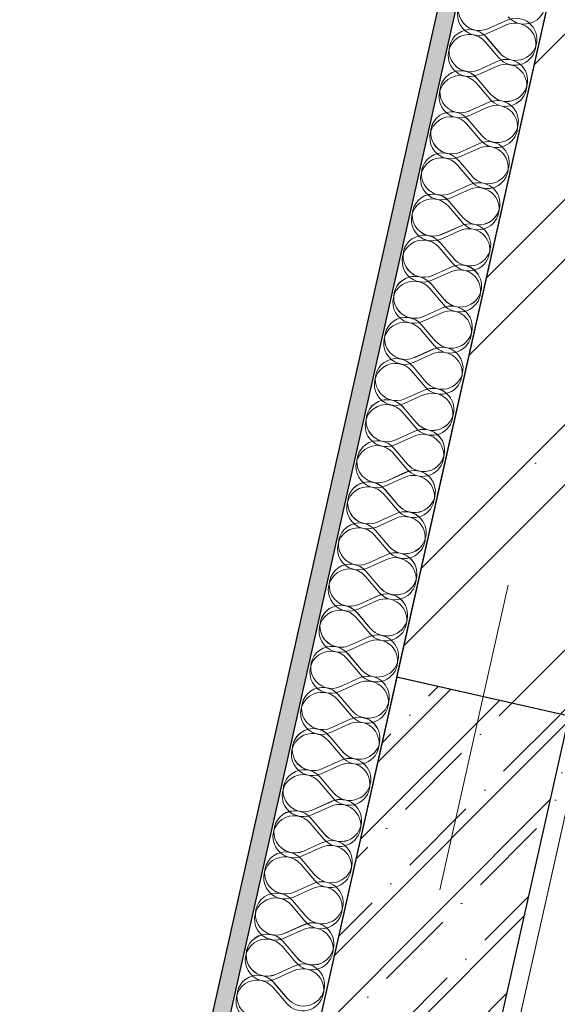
# Model space of a CAD drawing. Header units: millimetres. Extents: x -7145531 to -6681560, y 6117368 to 6219355.
# Tile 99 of 144: x -6935206 to -6934598, y 6139148 to 6140261. Entities that reach past the tile are written whole.
import ezdxf
from ezdxf.enums import TextEntityAlignment as Align

# ---------------------------------------------------------------- set-up
doc = ezdxf.new("R2010")
doc.units = ezdxf.units.MM
doc.header["$MEASUREMENT"] = 0
doc.linetypes.add('Штрихпунктирная', pattern=[670.277762, 352.777767, -176.388884, 0, -141.111112])
for name, color, linetype in [('S - квартира_помещение.АР', 7, 'Continuous'), ('S - МОП.АР', 7, 'Continuous'), ('АР-Стены_внешние_.АР', 7, 'Continuous'), ('АР-Стены_Перегородки_межквартирные_200.АР', 7, 'Continuous'), ('АР-Чертеж-Оси_Осевые размеры.АР', 7, 'Continuous')]:
    doc.layers.add(name, color=color, linetype=linetype)
for name, color, linetype, lineweight in [('АР-Стены_внешние_.АР_Ном._пера__1', 7, 'Continuous', 0), ('АР-Стены_Перегородки_100_.АР_Ном._пера__1', 7, 'Continuous', 15), ('АР-Стены_Перегородки_межквартирные_200.АР_Ном._пера__1', 7, 'Continuous', 15), ('АР-Чертеж-Оси_Осевые размеры.АР_Ном._пера__120', 7, 'Continuous', 0)]:
    doc.layers.add(name, color=color, linetype=linetype, lineweight=lineweight)
doc.styles.add('РЎР“Р•РќР•Р\xa0Р\x98Р\xa0_РЎРўР\x98Р›Р¬_3', font='GOTHIC.TTF')
pattern_1 = [(45, (-6566190.34, 6563027.8), (-111.369318, 111.369318), [0, -105, 0, -157.5]), (110, (-6565840.34, 6563027.8), (148.001588, 53.868173), [0, -77, 0, -133])]
pattern_2 = [(45, (-6566190.34, 6562677.8), (-84.852814, 84.852814), []), (45, (-6566232.77, 6562720.22), (-84.852814, 84.852814), [90, -30, 0, -30])]
pattern_3 = [(45, (-6338440.43, 6562625.56), (-111.369318, 111.369318), [0, -105, 0, -157.5]), (110, (-6338090.43, 6562625.56), (148.001588, 53.868173), [0, -77, 0, -133])]
pattern_4 = [(45, (-6338440.43, 6562275.56), (-84.852814, 84.852814), []), (45, (-6338482.86, 6562317.98), (-84.852814, 84.852814), [90, -30, 0, -30])]

# ---------------------------------------------------------------- blocks, each defined once
blk = doc.blocks.new('Стена_9_8', base_point=(-7161756.7, 6142903.6))
at = {"layer": 'АР-Стены_внешние_.АР', "linetype": 'Continuous', "lineweight": 0, "true_color": 0x000000}
h = blk.add_hatch(dxfattribs=at)
h.set_pattern_fill('БЛОКИ_БЕТОННЫЕ_ЭФФЕКТИВН_71', color=18, style=0, pattern_type=2)
h.set_pattern_definition([(45, (-6566190.34, 6562677.8), (-127.279217, 127.279217), [])])
h.paths.add_polyline_path([(-7162334.3, 6139876.3), (-7161659.2, 6142881.7), (-7161854.3, 6142925.5), (-7162529.4, 6139920.1)])
at = {"layer": 'АР-Стены_внешние_.АР_Ном._пера__1', "color": 7, "linetype": 'Continuous', "lineweight": 15, "flags": 128}
for points in [[(-7161854.3, 6142925.5), (-7162529.4, 6139920.1)], [(-7162334.3, 6139876.3), (-7162529.4, 6139920.1)]]:
    blk.add_lwpolyline(points, dxfattribs=at)
blk = doc.blocks.new('*X424', base_point=(-6566190.3, 6562677.8))
at = {"layer": 'АР-Стены_внешние_.АР_Ном._пера__1', "color": 7, "linetype": 'Continuous', "lineweight": 0}
for p, q in [((-7162426.1, 6140653), (-7162404.4, 6140662.7)), ((-7162428.2, 6140643.7), (-7162412.7, 6140625.6)), ((-7162436.5, 6140606.5), (-7162414.8, 6140616.3)), ((-7162438.6, 6140597.2), (-7162423.2, 6140579.1)), ((-7162447, 6140560.1), (-7162425.2, 6140569.8)), ((-7162449, 6140550.8), (-7162433.6, 6140532.7)), ((-7162457.4, 6140513.6), (-7162435.7, 6140523.4)), ((-7162459.5, 6140504.3), (-7162444, 6140486.2)), ((-7162467.8, 6140467.1), (-7162446.1, 6140476.9)), ((-7162469.9, 6140457.8), (-7162454.5, 6140439.7)), ((-7162478.3, 6140420.7), (-7162456.5, 6140430.4)), ((-7162480.3, 6140411.4), (-7162464.9, 6140393.3)), ((-7162488.7, 6140374.2), (-7162467, 6140384)), ((-7162490.8, 6140364.9), (-7162475.3, 6140346.8)), ((-7162499.1, 6140327.7), (-7162477.4, 6140337.5)), ((-7162501.2, 6140318.5), (-7162485.8, 6140300.3)), ((-7162509.6, 6140281.3), (-7162487.8, 6140291.1)), ((-7162511.6, 6140272), (-7162496.2, 6140253.9)), ((-7162520, 6140234.8), (-7162498.3, 6140244.6)), ((-7162522.1, 6140225.5), (-7162506.6, 6140207.4)), ((-7162530.4, 6140188.4), (-7162508.7, 6140198.1)), ((-7162532.5, 6140179.1), (-7162517.1, 6140161)), ((-7162540.9, 6140141.9), (-7162519.2, 6140151.7)), ((-7162543, 6140132.6), (-7162527.5, 6140114.5)), ((-7162551.3, 6140095.4), (-7162529.6, 6140105.2)), ((-7162553.4, 6140086.1), (-7162537.9, 6140068)), ((-7162561.7, 6140049), (-7162540, 6140058.7)), ((-7162563.8, 6140039.7), (-7162548.4, 6140021.6)), ((-7162572.2, 6140002.5), (-7162550.5, 6140012.3)), ((-7162574.3, 6139993.2), (-7162558.8, 6139975.1)), ((-7162582.6, 6139956.1), (-7162560.9, 6139965.8)), ((-7162584.7, 6139946.8), (-7162569.2, 6139928.6)), ((-7162593, 6139909.6), (-7162571.3, 6139919.4)), ((-7162595.1, 6139900.3), (-7162579.7, 6139882.2)), ((-7162603.5, 6139863.1), (-7162581.8, 6139872.9)), ((-7162605.6, 6139853.8), (-7162590.1, 6139835.7)), ((-7162613.9, 6139816.7), (-7162592.2, 6139826.4)), ((-7162616, 6139807.4), (-7162600.5, 6139789.3)), ((-7162624.3, 6139770.2), (-7162602.6, 6139780)), ((-7162626.4, 6139760.9), (-7162611, 6139742.8)), ((-7162634.8, 6139723.7), (-7162613.1, 6139733.5)), ((-7162636.9, 6139714.5), (-7162621.4, 6139696.3)), ((-7162645.2, 6139677.3), (-7162623.5, 6139687)), ((-7162647.3, 6139668), (-7162631.9, 6139649.9)), ((-7162655.7, 6139630.8), (-7162633.9, 6139640.6)), ((-7162657.7, 6139621.5), (-7162642.3, 6139603.4)), ((-7162666.1, 6139584.4), (-7162644.4, 6139594.1)), ((-7162668.2, 6139575.1), (-7162652.7, 6139557))]:
    blk.add_line(p, q, dxfattribs=at)
for centre, start, end in [((-7162435.8, 6140674.7), 40.4718, 294.2116), ((-7162394.6, 6140641), 347.3417, 114.2116), ((-7162446.3, 6140628.2), 40.4718, 294.2116), ((-7162394.6, 6140641), 220.4718, 347.3417), ((-7162405, 6140594.6), 347.3417, 114.2116), ((-7162456.7, 6140581.8), 40.4718, 294.2116), ((-7162405, 6140594.6), 220.4718, 347.3417), ((-7162415.5, 6140548.1), 347.3417, 114.2116), ((-7162467.2, 6140535.3), 40.4718, 294.2116), ((-7162415.5, 6140548.1), 220.4718, 347.3417), ((-7162425.9, 6140501.6), 347.3417, 114.2116), ((-7162477.6, 6140488.8), 40.4718, 294.2116), ((-7162425.9, 6140501.6), 220.4718, 347.3417), ((-7162436.3, 6140455.2), 347.3417, 114.2116), ((-7162488, 6140442.4), 40.4718, 294.2116), ((-7162436.3, 6140455.2), 220.4718, 347.3417), ((-7162446.8, 6140408.7), 347.3417, 114.2116), ((-7162498.5, 6140395.9), 40.4718, 294.2116), ((-7162446.8, 6140408.7), 220.4718, 347.3417), ((-7162457.2, 6140362.3), 347.3417, 114.2116), ((-7162508.9, 6140349.5), 40.4718, 294.2116), ((-7162457.2, 6140362.3), 220.4718, 347.3417), ((-7162467.6, 6140315.8), 347.3417, 114.2116), ((-7162519.3, 6140303), 40.4718, 294.2116), ((-7162467.6, 6140315.8), 220.4718, 347.3417), ((-7162478.1, 6140269.3), 347.3417, 114.2116), ((-7162529.8, 6140256.5), 40.4718, 294.2116), ((-7162478.1, 6140269.3), 220.4718, 347.3417), ((-7162488.5, 6140222.9), 347.3417, 114.2116), ((-7162540.2, 6140210.1), 40.4718, 294.2116), ((-7162488.5, 6140222.9), 220.4718, 347.3417), ((-7162499, 6140176.4), 347.3417, 114.2116), ((-7162550.6, 6140163.6), 40.4718, 294.2116), ((-7162499, 6140176.4), 220.4718, 347.3417), ((-7162509.4, 6140130), 347.3417, 114.2116), ((-7162561.1, 6140117.2), 40.4718, 294.2116), ((-7162509.4, 6140130), 220.4718, 347.3417), ((-7162519.8, 6140083.5), 347.3417, 114.2116), ((-7162571.5, 6140070.7), 40.4718, 294.2116), ((-7162519.8, 6140083.5), 220.4718, 347.3417), ((-7162530.3, 6140037), 347.3417, 114.2116), ((-7162581.9, 6140024.2), 40.4718, 294.2116), ((-7162530.3, 6140037), 220.4718, 347.3417), ((-7162540.7, 6139990.6), 347.3417, 114.2116), ((-7162592.4, 6139977.8), 40.4718, 294.2116), ((-7162540.7, 6139990.6), 220.4718, 347.3417), ((-7162551.1, 6139944.1), 347.3417, 114.2116), ((-7162602.8, 6139931.3), 40.4718, 294.2116), ((-7162551.1, 6139944.1), 220.4718, 347.3417), ((-7162561.6, 6139897.6), 347.3417, 114.2116), ((-7162613.2, 6139884.8), 40.4718, 294.2116), ((-7162561.6, 6139897.6), 220.4718, 347.3417), ((-7162572, 6139851.2), 347.3417, 114.2116), ((-7162623.7, 6139838.4), 40.4718, 294.2116), ((-7162572, 6139851.2), 220.4718, 347.3417), ((-7162582.4, 6139804.7), 347.3417, 114.2116), ((-7162634.1, 6139791.9), 40.4718, 294.2116), ((-7162582.4, 6139804.7), 220.4718, 347.3417), ((-7162592.9, 6139758.3), 347.3417, 114.2116), ((-7162644.5, 6139745.5), 40.4718, 294.2116), ((-7162592.9, 6139758.3), 220.4718, 347.3417), ((-7162603.3, 6139711.8), 347.3417, 114.2116), ((-7162655, 6139699), 40.4718, 294.2116), ((-7162603.3, 6139711.8), 220.4718, 347.3417), ((-7162613.7, 6139665.3), 347.3417, 114.2116), ((-7162665.4, 6139652.5), 40.4718, 294.2116), ((-7162613.7, 6139665.3), 220.4718, 347.3417), ((-7162624.2, 6139618.9), 347.3417, 114.2116), ((-7162675.9, 6139606.1), 40.4718, 294.2116), ((-7162624.2, 6139618.9), 220.4718, 347.3417), ((-7162634.6, 6139572.4), 347.3417, 114.2116), ((-7162686.3, 6139559.6), 40.4718, 294.2116), ((-7162634.6, 6139572.4), 220.4718, 347.3417)]:
    blk.add_arc(centre, 23.8, start, end, dxfattribs=at)
blk = doc.blocks.new('Стена_163_8', base_point=(-7164340.2, 6132132.6))
at = {"layer": 'АР-Стены_внешние_.АР', "linetype": 'Continuous', "lineweight": 0, "true_color": 0x000000}
h = blk.add_hatch(dxfattribs=at)
h.set_pattern_fill('ШТУКАТУРКА__ГИПС_01_0008', color=18, style=0, pattern_type=2)
h.set_pattern_definition(pattern_1)
h.paths.add_polyline_path([(-7161215.8, 6146317.8), (-7164394.4, 6132165.3), (-7164374.8, 6132160.9), (-7161196.3, 6146313.5)])
at = {"layer": 'АР-Стены_внешние_.АР_Ном._пера__1', "color": 7, "linetype": 'Continuous', "lineweight": 0}
blk.add_line((-7161196.3, 6146313.5), (-7164374.8, 6132160.9), dxfattribs=at)
at = {"layer": 'АР-Стены_внешние_.АР_Ном._пера__1', "color": 7, "linetype": 'Continuous', "lineweight": 0, "flags": 128}
for points in [[(-7161215.8, 6146317.8), (-7164394.4, 6132165.3)], [(-7164277.3, 6132139), (-7161098.7, 6146291.6)]]:
    blk.add_lwpolyline(points, dxfattribs=at)
at = {"layer": 'АР-Стены_внешние_.АР', "color": 7, "lineweight": 0}
blk.add_blockref('*X424', (-6566190.3, 6562677.8), dxfattribs=at)
blk = doc.blocks.new('Стандартный Маркер Сетки[63]_8', base_point=(-7160680.9, 6147693.7))
at = {"layer": 'АР-Чертеж-Оси_Осевые размеры.АР_Ном._пера__120', "color": 7, "linetype": 'Штрихпунктирная', "lineweight": 0}
blk.add_line((-7160787.5, 6147219.2), (-7165571.2, 6125919.8), dxfattribs=at)
at = {"layer": 'АР-Чертеж-Оси_Осевые размеры.АР_Ном._пера__120', "color": 7, "lineweight": 0, "style": 'РЎР“Р•РќР•Р\xa0Р\x98Р\xa0_РЎРўР\x98Р›Р¬_3'}
blk.add_attdef('AC_MarkerText_1', text='', height=350, rotation=347.3417, dxfattribs=at).set_placement((-7165717.5, 6125138.4), align=Align.TOP_CENTER)
blk = doc.blocks.new('Стандартный Маркер Сетки[83]_8', base_point=(-7160680.9, 6147693.7))
at = {"layer": 'АР-Чертеж-Оси_Осевые размеры.АР_Ном._пера__120', "color": 7, "linetype": 'Штрихпунктирная', "lineweight": 0}
blk.add_line((-7160787.5, 6147219.2), (-7165571.2, 6125919.8), dxfattribs=at)
at = {"layer": 'АР-Чертеж-Оси_Осевые размеры.АР_Ном._пера__120', "color": 7, "lineweight": 0, "style": 'РЎР“Р•РќР•Р\xa0Р\x98Р\xa0_РЎРўР\x98Р›Р¬_3'}
blk.add_attdef('AC_MarkerText_1', text='', height=350, rotation=347.3417, dxfattribs=at).set_placement((-7165717.5, 6125138.4), align=Align.TOP_CENTER)
blk = doc.blocks.new('Стена_191_8', base_point=(-7162535.9, 6139434.7))
at = {"layer": 'АР-Стены_внешние_.АР', "linetype": 'Continuous', "lineweight": 0, "true_color": 0x000000}
h = blk.add_hatch(dxfattribs=at)
h.set_pattern_fill('ЖЕЛЕЗОБЕТОН__PROJECT__0008', color=18, style=0, pattern_type=2)
h.set_pattern_definition(pattern_2)
h.paths.add_polyline_path([(-7162429.1, 6139453.6), (-7162334.2, 6139876.3), (-7162529.3, 6139920.1), (-7162642.2, 6139417.6)])
h = blk.add_hatch(dxfattribs=at)
h.set_pattern_fill('ШТУКАТУРКА__ГИПС_01_0008', color=18, style=0, pattern_type=2)
h.set_pattern_definition(pattern_1)
h.paths.add_polyline_path([(-7162407.8, 6139457.2), (-7162314.7, 6139871.9), (-7162334.2, 6139876.3), (-7162427.3, 6139461.6)])
h = blk.add_hatch(dxfattribs=at)
h.set_pattern_fill('ЖЕЛЕЗОБЕТОН__PROJECT__0008', color=18, style=0, pattern_type=2)
h.set_pattern_definition(pattern_2)
h.paths.add_polyline_path([(-7162429.1, 6139453.6), (-7162433.9, 6139452.8), (-7162429.5, 6139451.8)])
at = {"layer": 'АР-Стены_внешние_.АР_Ном._пера__1', "color": 7, "linetype": 'Continuous', "lineweight": 30}
for q in [(-7162334.2, 6139876.3), (-7162429.1, 6139453.6)]:
    blk.add_line((-7162427.3, 6139461.6), q, dxfattribs=at)
at = {"layer": 'АР-Стены_внешние_.АР_Ном._пера__1', "color": 7, "linetype": 'Continuous', "lineweight": 30, "flags": 128}
for points in [[(-7162529.3, 6139920.1), (-7162642.2, 6139417.6)], [(-7162334.2, 6139876.3), (-7162529.3, 6139920.1)]]:
    blk.add_lwpolyline(points, dxfattribs=at)
at = {"layer": 'АР-Стены_внешние_.АР_Ном._пера__1', "color": 7, "linetype": 'Continuous', "lineweight": 0, "flags": 128}
for points in [[(-7162407.8, 6139457.2), (-7162314.7, 6139871.9)], [(-7162314.7, 6139871.9), (-7162334.2, 6139876.3)]]:
    blk.add_lwpolyline(points, dxfattribs=at)
at = {"layer": 'АР-Стены_Перегородки_100_.АР_Ном._пера__1', "color": 7, "linetype": 'Continuous', "lineweight": 30}
blk.add_line((-7162429.5, 6139451.8), (-7162429.1, 6139453.6), dxfattribs=at)
blk = doc.blocks.new('Стена_231_3', base_point=(-6934006.8, 6142501.4))
at = {"layer": 'АР-Стены_внешние_.АР', "linetype": 'Continuous', "lineweight": 0, "true_color": 0x000000}
h = blk.add_hatch(dxfattribs=at)
h.set_pattern_fill('БЛОКИ_БЕТОННЫЕ_ЭФФЕКТИВН_7A', color=18, style=0, pattern_type=2)
h.set_pattern_definition([(45, (-6338440.43, 6562275.56), (-127.279217, 127.279217), [])])
h.paths.add_polyline_path([(-6934584.4, 6139474.1), (-6933909.3, 6142479.4), (-6934104.4, 6142523.3), (-6934779.5, 6139517.9)])
at = {"layer": 'АР-Стены_внешние_.АР_Ном._пера__1', "color": 7, "linetype": 'Continuous', "lineweight": 15, "flags": 128}
for points in [[(-6934104.4, 6142523.3), (-6934779.5, 6139517.9)], [(-6934584.4, 6139474.1), (-6934779.5, 6139517.9)]]:
    blk.add_lwpolyline(points, dxfattribs=at)
blk = doc.blocks.new('*X873', base_point=(-6338440.4, 6562275.6))
at = {"layer": 'АР-Стены_Перегородки_межквартирные_200.АР_Ном._пера__1', "color": 7, "linetype": 'Continuous', "lineweight": 0}
for p, q in [((-6934677.2, 6140245.2), (-6934655.4, 6140255)), ((-6934679.2, 6140236), (-6934663.8, 6140217.8)), ((-6934687.6, 6140198.8), (-6934665.9, 6140208.5)), ((-6934689.7, 6140189.5), (-6934674.2, 6140171.4)), ((-6934698, 6140152.3), (-6934676.3, 6140162.1)), ((-6934700.1, 6140143), (-6934684.7, 6140124.9)), ((-6934708.5, 6140105.9), (-6934686.7, 6140115.6)), ((-6934710.6, 6140096.6), (-6934695.1, 6140078.5)), ((-6934718.9, 6140059.4), (-6934697.2, 6140069.2)), ((-6934721, 6140050.1), (-6934705.5, 6140032)), ((-6934729.3, 6140012.9), (-6934707.6, 6140022.7)), ((-6934731.4, 6140003.6), (-6934716, 6139985.5)), ((-6934739.8, 6139966.5), (-6934718.1, 6139976.2)), ((-6934741.9, 6139957.2), (-6934726.4, 6139939.1)), ((-6934750.2, 6139920), (-6934728.5, 6139929.8)), ((-6934752.3, 6139910.7), (-6934736.8, 6139892.6)), ((-6934760.6, 6139873.5), (-6934738.9, 6139883.3)), ((-6934762.7, 6139864.3), (-6934747.3, 6139846.1)), ((-6934771.1, 6139827.1), (-6934749.4, 6139836.9)), ((-6934773.2, 6139817.8), (-6934757.7, 6139799.7)), ((-6934781.5, 6139780.6), (-6934759.8, 6139790.4)), ((-6934783.6, 6139771.3), (-6934768.1, 6139753.2)), ((-6934791.9, 6139734.2), (-6934770.2, 6139743.9)), ((-6934794, 6139724.9), (-6934778.6, 6139706.8)), ((-6934802.4, 6139687.7), (-6934780.7, 6139697.5)), ((-6934804.5, 6139678.4), (-6934789, 6139660.3)), ((-6934812.8, 6139641.2), (-6934791.1, 6139651)), ((-6934814.9, 6139631.9), (-6934799.4, 6139613.8)), ((-6934823.2, 6139594.8), (-6934801.5, 6139604.5)), ((-6934825.3, 6139585.5), (-6934809.9, 6139567.4)), ((-6934833.7, 6139548.3), (-6934812, 6139558.1)), ((-6934835.8, 6139539), (-6934820.3, 6139520.9)), ((-6934844.1, 6139501.9), (-6934822.4, 6139511.6)), ((-6934846.2, 6139492.6), (-6934830.7, 6139474.5)), ((-6934854.5, 6139455.4), (-6934832.8, 6139465.2)), ((-6934856.6, 6139446.1), (-6934841.2, 6139428)), ((-6934865, 6139408.9), (-6934843.3, 6139418.7)), ((-6934867.1, 6139399.6), (-6934851.6, 6139381.5)), ((-6934875.4, 6139362.5), (-6934853.7, 6139372.2)), ((-6934877.5, 6139353.2), (-6934862, 6139335.1)), ((-6934885.9, 6139316), (-6934864.1, 6139325.8)), ((-6934887.9, 6139306.7), (-6934872.5, 6139288.6)), ((-6934896.3, 6139269.5), (-6934874.6, 6139279.3)), ((-6934898.4, 6139260.3), (-6934882.9, 6139242.1)), ((-6934906.7, 6139223.1), (-6934885, 6139232.8)), ((-6934908.8, 6139213.8), (-6934893.4, 6139195.7)), ((-6934917.2, 6139176.6), (-6934895.4, 6139186.4)), ((-6934919.2, 6139167.3), (-6934903.8, 6139149.2))]:
    blk.add_line(p, q, dxfattribs=at)
for centre, start, end in [((-6934686.9, 6140267), 40.4725, 294.2123), ((-6934635.2, 6140279.8), 220.4725, 347.3424), ((-6934645.7, 6140233.3), 347.3424, 114.2123), ((-6934697.4, 6140220.5), 40.4725, 294.2123), ((-6934645.7, 6140233.3), 220.4725, 347.3424), ((-6934656.1, 6140186.8), 347.3424, 114.2123), ((-6934707.8, 6140174), 40.4725, 294.2123), ((-6934656.1, 6140186.8), 220.4725, 347.3424), ((-6934666.5, 6140140.4), 347.3424, 114.2123), ((-6934718.2, 6140127.6), 40.4725, 294.2123), ((-6934666.5, 6140140.4), 220.4725, 347.3424), ((-6934677, 6140093.9), 347.3424, 114.2123), ((-6934728.7, 6140081.1), 40.4725, 294.2123), ((-6934677, 6140093.9), 220.4725, 347.3424), ((-6934687.4, 6140047.4), 347.3424, 114.2123), ((-6934739.1, 6140034.7), 40.4725, 294.2123), ((-6934687.4, 6140047.4), 220.4725, 347.3424), ((-6934697.9, 6140001), 347.3424, 114.2123), ((-6934749.5, 6139988.2), 40.4725, 294.2123), ((-6934697.9, 6140001), 220.4725, 347.3424), ((-6934708.3, 6139954.5), 347.3424, 114.2123), ((-6934760, 6139941.7), 40.4725, 294.2123), ((-6934708.3, 6139954.5), 220.4725, 347.3424), ((-6934718.7, 6139908.1), 347.3424, 114.2123), ((-6934770.4, 6139895.3), 40.4725, 294.2123), ((-6934718.7, 6139908.1), 220.4725, 347.3424), ((-6934729.2, 6139861.6), 347.3424, 114.2123), ((-6934780.8, 6139848.8), 40.4725, 294.2123), ((-6934729.2, 6139861.6), 220.4725, 347.3424), ((-6934739.6, 6139815.1), 347.3424, 114.2123), ((-6934791.3, 6139802.3), 40.4725, 294.2123), ((-6934739.6, 6139815.1), 220.4725, 347.3424), ((-6934750, 6139768.7), 347.3424, 114.2123), ((-6934801.7, 6139755.9), 40.4725, 294.2123), ((-6934750, 6139768.7), 220.4725, 347.3424), ((-6934760.5, 6139722.2), 347.3424, 114.2123), ((-6934812.1, 6139709.4), 40.4725, 294.2123), ((-6934760.5, 6139722.2), 220.4725, 347.3424), ((-6934770.9, 6139675.8), 347.3424, 114.2123), ((-6934822.6, 6139663), 40.4725, 294.2123), ((-6934770.9, 6139675.8), 220.4725, 347.3424), ((-6934781.3, 6139629.3), 347.3424, 114.2123), ((-6934833, 6139616.5), 40.4725, 294.2123), ((-6934781.3, 6139629.3), 220.4725, 347.3424), ((-6934791.8, 6139582.8), 347.3424, 114.2123), ((-6934843.4, 6139570), 40.4725, 294.2123), ((-6934791.8, 6139582.8), 220.4725, 347.3424), ((-6934802.2, 6139536.4), 347.3424, 114.2123), ((-6934853.9, 6139523.6), 40.4725, 294.2123), ((-6934802.2, 6139536.4), 220.4725, 347.3424), ((-6934812.6, 6139489.9), 347.3424, 114.2123), ((-6934864.3, 6139477.1), 40.4725, 294.2123), ((-6934812.6, 6139489.9), 220.4725, 347.3424), ((-6934823.1, 6139443.4), 347.3424, 114.2123), ((-6934874.7, 6139430.6), 40.4725, 294.2123), ((-6934823.1, 6139443.4), 220.4725, 347.3424), ((-6934833.5, 6139397), 347.3424, 114.2123), ((-6934885.2, 6139384.2), 40.4725, 294.2123), ((-6934833.5, 6139397), 220.4725, 347.3424), ((-6934843.9, 6139350.5), 347.3424, 114.2123), ((-6934895.6, 6139337.7), 40.4725, 294.2123), ((-6934843.9, 6139350.5), 220.4725, 347.3424), ((-6934854.4, 6139304.1), 347.3424, 114.2123), ((-6934906.1, 6139291.3), 40.4725, 294.2123), ((-6934854.4, 6139304.1), 220.4725, 347.3424), ((-6934864.8, 6139257.6), 347.3424, 114.2123), ((-6934916.5, 6139244.8), 40.4725, 294.2123), ((-6934864.8, 6139257.6), 220.4725, 347.3424), ((-6934875.2, 6139211.1), 347.3424, 114.2123), ((-6934926.9, 6139198.3), 40.4725, 294.2123), ((-6934875.2, 6139211.1), 220.4725, 347.3424), ((-6934885.7, 6139164.7), 347.3424, 114.2123), ((-6934937.4, 6139151.9), 40.4725, 294.2123), ((-6934885.7, 6139164.7), 220.4725, 347.3424)]:
    blk.add_arc(centre, 23.8, start, end, dxfattribs=at)
blk = doc.blocks.new('Стена_258_3', base_point=(-6933461.3, 6145935.1))
at = {"layer": 'АР-Стены_Перегородки_межквартирные_200.АР', "linetype": 'Continuous', "lineweight": 0, "true_color": 0x000000}
h = blk.add_hatch(dxfattribs=at)
h.set_pattern_fill('ШТУКАТУРКА__ГИПС_01_0003', color=18, style=0, pattern_type=2)
h.set_pattern_definition(pattern_3)
h.paths.add_polyline_path([(-6933465.7, 6145915.6), (-6936644.1, 6131763), (-6936624.6, 6131758.6), (-6933446.2, 6145911.2)])
at = {"layer": 'АР-Стены_Перегородки_межквартирные_200.АР_Ном._пера__1', "color": 7, "linetype": 'Continuous', "lineweight": 0}
blk.add_line((-6933446.2, 6145911.2), (-6936624.6, 6131758.6), dxfattribs=at)
at = {"layer": 'АР-Стены_Перегородки_межквартирные_200.АР_Ном._пера__1', "color": 7, "linetype": 'Continuous', "lineweight": 0, "flags": 128}
for points in [[(-6933465.7, 6145915.6), (-6936644.1, 6131763)], [(-6936527, 6131736.7), (-6933348.6, 6145889.3)]]:
    blk.add_lwpolyline(points, dxfattribs=at)
at = {"layer": 'АР-Стены_Перегородки_межквартирные_200.АР', "color": 7, "lineweight": 0}
blk.add_blockref('*X873', (-6338440.4, 6562275.6), dxfattribs=at)
blk = doc.blocks.new('*X876', base_point=(-6338440.4, 6562275.6))
at = {"layer": 'АР-Стены_внешние_.АР_Ном._пера__1', "color": 7, "linetype": 'Continuous', "lineweight": 0}
for p, q in [((-6934676.2, 6140250.7), (-6934654.5, 6140260.5)), ((-6934678.3, 6140241.4), (-6934662.8, 6140223.3)), ((-6934686.6, 6140204.3), (-6934664.9, 6140214)), ((-6934688.7, 6140195), (-6934673.2, 6140176.9)), ((-6934697, 6140157.8), (-6934675.3, 6140167.6)), ((-6934699.1, 6140148.5), (-6934683.7, 6140130.4)), ((-6934707.5, 6140111.4), (-6934685.8, 6140121.1)), ((-6934709.6, 6140102.1), (-6934694.1, 6140084)), ((-6934717.9, 6140064.9), (-6934696.2, 6140074.7)), ((-6934720, 6140055.6), (-6934704.5, 6140037.5)), ((-6934728.3, 6140018.4), (-6934706.6, 6140028.2)), ((-6934730.4, 6140009.1), (-6934715, 6139991)), ((-6934738.8, 6139972), (-6934717.1, 6139981.7)), ((-6934740.9, 6139962.7), (-6934725.4, 6139944.6)), ((-6934749.2, 6139925.5), (-6934727.5, 6139935.3)), ((-6934751.3, 6139916.2), (-6934735.8, 6139898.1)), ((-6934759.7, 6139879), (-6934737.9, 6139888.8)), ((-6934761.7, 6139869.8), (-6934746.3, 6139851.6)), ((-6934770.1, 6139832.6), (-6934748.4, 6139842.3)), ((-6934772.2, 6139823.3), (-6934756.7, 6139805.2)), ((-6934780.5, 6139786.1), (-6934758.8, 6139795.9)), ((-6934782.6, 6139776.8), (-6934767.2, 6139758.7)), ((-6934791, 6139739.7), (-6934769.2, 6139749.4)), ((-6934793, 6139730.4), (-6934777.6, 6139712.3)), ((-6934801.4, 6139693.2), (-6934779.7, 6139703)), ((-6934803.5, 6139683.9), (-6934788, 6139665.8)), ((-6934811.8, 6139646.7), (-6934790.1, 6139656.5)), ((-6934813.9, 6139637.4), (-6934798.5, 6139619.3)), ((-6934822.3, 6139600.3), (-6934800.5, 6139610)), ((-6934824.3, 6139591), (-6934808.9, 6139572.9)), ((-6934832.7, 6139553.8), (-6934811, 6139563.6)), ((-6934834.8, 6139544.5), (-6934819.3, 6139526.4)), ((-6934843.1, 6139507.4), (-6934821.4, 6139517.1)), ((-6934845.2, 6139498.1), (-6934829.8, 6139479.9)), ((-6934853.6, 6139460.9), (-6934831.9, 6139470.7)), ((-6934855.7, 6139451.6), (-6934840.2, 6139433.5)), ((-6934864, 6139414.4), (-6934842.3, 6139424.2)), ((-6934866.1, 6139405.1), (-6934850.6, 6139387)), ((-6934874.4, 6139368), (-6934852.7, 6139377.7)), ((-6934876.5, 6139358.7), (-6934861.1, 6139340.6)), ((-6934884.9, 6139321.5), (-6934863.2, 6139331.3)), ((-6934887, 6139312.2), (-6934871.5, 6139294.1)), ((-6934895.3, 6139275), (-6934873.6, 6139284.8)), ((-6934897.4, 6139265.8), (-6934881.9, 6139247.6)), ((-6934905.7, 6139228.6), (-6934884, 6139238.3)), ((-6934907.8, 6139219.3), (-6934892.4, 6139201.2)), ((-6934916.2, 6139182.1), (-6934894.5, 6139191.9)), ((-6934918.3, 6139172.8), (-6934902.8, 6139154.7))]:
    blk.add_line(p, q, dxfattribs=at)
for centre, start, end in [((-6934685.9, 6140272.5), 40.4718, 294.2116), ((-6934644.7, 6140238.8), 347.3417, 114.2116), ((-6934696.4, 6140226), 40.4718, 294.2116), ((-6934644.7, 6140238.8), 220.4718, 347.3417), ((-6934655.1, 6140192.3), 347.3417, 114.2116), ((-6934706.8, 6140179.5), 40.4718, 294.2116), ((-6934655.1, 6140192.3), 220.4718, 347.3417), ((-6934665.6, 6140145.9), 347.3417, 114.2116), ((-6934717.2, 6140133.1), 40.4718, 294.2116), ((-6934665.6, 6140145.9), 220.4718, 347.3417), ((-6934676, 6140099.4), 347.3417, 114.2116), ((-6934727.7, 6140086.6), 40.4718, 294.2116), ((-6934676, 6140099.4), 220.4718, 347.3417), ((-6934686.4, 6140052.9), 347.3417, 114.2116), ((-6934738.1, 6140040.1), 40.4718, 294.2116), ((-6934686.4, 6140052.9), 220.4718, 347.3417), ((-6934696.9, 6140006.5), 347.3417, 114.2116), ((-6934748.5, 6139993.7), 40.4718, 294.2116), ((-6934696.9, 6140006.5), 220.4718, 347.3417), ((-6934707.3, 6139960), 347.3417, 114.2116), ((-6934759, 6139947.2), 40.4718, 294.2116), ((-6934707.3, 6139960), 220.4718, 347.3417), ((-6934717.7, 6139913.6), 347.3417, 114.2116), ((-6934769.4, 6139900.8), 40.4718, 294.2116), ((-6934717.7, 6139913.6), 220.4718, 347.3417), ((-6934728.2, 6139867.1), 347.3417, 114.2116), ((-6934779.9, 6139854.3), 40.4718, 294.2116), ((-6934728.2, 6139867.1), 220.4718, 347.3417), ((-6934738.6, 6139820.6), 347.3417, 114.2116), ((-6934790.3, 6139807.8), 40.4718, 294.2116), ((-6934738.6, 6139820.6), 220.4718, 347.3417), ((-6934749, 6139774.2), 347.3417, 114.2116), ((-6934800.7, 6139761.4), 40.4718, 294.2116), ((-6934749, 6139774.2), 220.4718, 347.3417), ((-6934759.5, 6139727.7), 347.3417, 114.2116), ((-6934811.2, 6139714.9), 40.4718, 294.2116), ((-6934759.5, 6139727.7), 220.4718, 347.3417), ((-6934769.9, 6139681.2), 347.3417, 114.2116), ((-6934821.6, 6139668.5), 40.4718, 294.2116), ((-6934769.9, 6139681.2), 220.4718, 347.3417), ((-6934780.3, 6139634.8), 347.3417, 114.2116), ((-6934832, 6139622), 40.4718, 294.2116), ((-6934780.3, 6139634.8), 220.4718, 347.3417), ((-6934790.8, 6139588.3), 347.3417, 114.2116), ((-6934842.5, 6139575.5), 40.4718, 294.2116), ((-6934790.8, 6139588.3), 220.4718, 347.3417), ((-6934801.2, 6139541.9), 347.3417, 114.2116), ((-6934852.9, 6139529.1), 40.4718, 294.2116), ((-6934801.2, 6139541.9), 220.4718, 347.3417), ((-6934811.7, 6139495.4), 347.3417, 114.2116), ((-6934863.3, 6139482.6), 40.4718, 294.2116), ((-6934811.7, 6139495.4), 220.4718, 347.3417), ((-6934822.1, 6139448.9), 347.3417, 114.2116), ((-6934873.8, 6139436.1), 40.4718, 294.2116), ((-6934822.1, 6139448.9), 220.4718, 347.3417), ((-6934832.5, 6139402.5), 347.3417, 114.2116), ((-6934884.2, 6139389.7), 40.4718, 294.2116), ((-6934832.5, 6139402.5), 220.4718, 347.3417), ((-6934843, 6139356), 347.3417, 114.2116), ((-6934894.6, 6139343.2), 40.4718, 294.2116), ((-6934843, 6139356), 220.4718, 347.3417), ((-6934853.4, 6139309.6), 347.3417, 114.2116), ((-6934905.1, 6139296.8), 40.4718, 294.2116), ((-6934853.4, 6139309.6), 220.4718, 347.3417), ((-6934863.8, 6139263.1), 347.3417, 114.2116), ((-6934915.5, 6139250.3), 40.4718, 294.2116), ((-6934863.8, 6139263.1), 220.4718, 347.3417), ((-6934874.3, 6139216.6), 347.3417, 114.2116), ((-6934925.9, 6139203.8), 40.4718, 294.2116), ((-6934874.3, 6139216.6), 220.4718, 347.3417), ((-6934884.7, 6139170.2), 347.3417, 114.2116), ((-6934936.4, 6139157.4), 40.4718, 294.2116), ((-6934884.7, 6139170.2), 220.4718, 347.3417)]:
    blk.add_arc(centre, 23.8, start, end, dxfattribs=at)
blk = doc.blocks.new('Стена_259_3', base_point=(-6936590.3, 6131730.4))
at = {"layer": 'АР-Стены_внешние_.АР', "linetype": 'Continuous', "lineweight": 0, "true_color": 0x000000}
h = blk.add_hatch(dxfattribs=at)
h.set_pattern_fill('ШТУКАТУРКА__ГИПС_01_0003', color=18, style=0, pattern_type=2)
h.set_pattern_definition(pattern_3)
h.paths.add_polyline_path([(-6933465.9, 6145915.6), (-6936644.4, 6131763), (-6936624.9, 6131758.7), (-6933446.3, 6145911.2)])
at = {"layer": 'АР-Стены_внешние_.АР_Ном._пера__1', "color": 7, "linetype": 'Continuous', "lineweight": 0}
blk.add_line((-6933446.3, 6145911.2), (-6936624.9, 6131758.7), dxfattribs=at)
at = {"layer": 'АР-Стены_внешние_.АР_Ном._пера__1', "color": 7, "linetype": 'Continuous', "lineweight": 0, "flags": 128}
for points in [[(-6933465.9, 6145915.6), (-6936644.4, 6131763)], [(-6936527.4, 6131736.7), (-6933348.8, 6145889.3)]]:
    blk.add_lwpolyline(points, dxfattribs=at)
at = {"layer": 'АР-Стены_внешние_.АР', "color": 7, "lineweight": 0}
blk.add_blockref('*X876', (-6338440.4, 6562275.6), dxfattribs=at)
blk = doc.blocks.new('Стандартный Маркер Сетки[130]_3', base_point=(-6932931, 6147291.5))
at = {"layer": 'АР-Чертеж-Оси_Осевые размеры.АР_Ном._пера__120', "color": 7, "linetype": 'Штрихпунктирная', "lineweight": 0}
blk.add_line((-6933037.6, 6146816.9), (-6937821.3, 6125517.5), dxfattribs=at)
at = {"layer": 'АР-Чертеж-Оси_Осевые размеры.АР_Ном._пера__120', "color": 7, "lineweight": 0, "style": 'РЎР“Р•РќР•Р\xa0Р\x98Р\xa0_РЎРўР\x98Р›Р¬_3'}
blk.add_attdef('AC_MarkerText_1', text='', height=350, rotation=347.3417, dxfattribs=at).set_placement((-6937967.6, 6124736.2), align=Align.TOP_CENTER)
blk = doc.blocks.new('Стандартный Маркер Сетки[143]_3', base_point=(-6932931, 6147291.5))
at = {"layer": 'АР-Чертеж-Оси_Осевые размеры.АР_Ном._пера__120', "color": 7, "linetype": 'Штрихпунктирная', "lineweight": 0}
blk.add_line((-6933037.6, 6146816.9), (-6937821.3, 6125517.5), dxfattribs=at)
at = {"layer": 'АР-Чертеж-Оси_Осевые размеры.АР_Ном._пера__120', "color": 7, "lineweight": 0, "style": 'РЎР“Р•РќР•Р\xa0Р\x98Р\xa0_РЎРўР\x98Р›Р¬_3'}
blk.add_attdef('AC_MarkerText_1', text='', height=350, rotation=347.3417, dxfattribs=at).set_placement((-6937967.6, 6124736.2), align=Align.TOP_CENTER)
blk = doc.blocks.new('Стена_276_3', base_point=(-6934786, 6139032.5))
at = {"layer": 'АР-Стены_внешние_.АР', "linetype": 'Continuous', "lineweight": 0, "true_color": 0x000000}
h = blk.add_hatch(dxfattribs=at)
h.set_pattern_fill('ЖЕЛЕЗОБЕТОН__PROJECT__0003', color=18, style=0, pattern_type=2)
h.set_pattern_definition(pattern_4)
h.paths.add_polyline_path([(-6934679.2, 6139051.4), (-6934584.3, 6139474.1), (-6934779.4, 6139517.9), (-6934892.3, 6139015.3)])
h = blk.add_hatch(dxfattribs=at)
h.set_pattern_fill('ШТУКАТУРКА__ГИПС_01_0003', color=18, style=0, pattern_type=2)
h.set_pattern_definition(pattern_3)
h.paths.add_polyline_path([(-6934657.9, 6139055), (-6934564.8, 6139469.7), (-6934584.3, 6139474.1), (-6934677.4, 6139059.3)])
h = blk.add_hatch(dxfattribs=at)
h.set_pattern_fill('ЖЕЛЕЗОБЕТОН__PROJECT__0003', color=18, style=0, pattern_type=2)
h.set_pattern_definition(pattern_4)
h.paths.add_polyline_path([(-6934679.2, 6139051.4), (-6934684, 6139050.6), (-6934679.6, 6139049.6)])
at = {"layer": 'АР-Стены_внешние_.АР_Ном._пера__1', "color": 7, "linetype": 'Continuous', "lineweight": 30}
for q in [(-6934584.3, 6139474.1), (-6934679.2, 6139051.4)]:
    blk.add_line((-6934677.4, 6139059.3), q, dxfattribs=at)
at = {"layer": 'АР-Стены_внешние_.АР_Ном._пера__1', "color": 7, "linetype": 'Continuous', "lineweight": 30, "flags": 128}
for points in [[(-6934779.4, 6139517.9), (-6934892.3, 6139015.3)], [(-6934584.3, 6139474.1), (-6934779.4, 6139517.9)]]:
    blk.add_lwpolyline(points, dxfattribs=at)
at = {"layer": 'АР-Стены_внешние_.АР_Ном._пера__1', "color": 7, "linetype": 'Continuous', "lineweight": 0, "flags": 128}
for points in [[(-6934564.8, 6139469.7), (-6934584.3, 6139474.1)], [(-6934657.9, 6139055), (-6934564.8, 6139469.7)]]:
    blk.add_lwpolyline(points, dxfattribs=at)
at = {"layer": 'АР-Стены_Перегородки_100_.АР_Ном._пера__1', "color": 7, "linetype": 'Continuous', "lineweight": 30}
blk.add_line((-6934679.6, 6139049.6), (-6934679.2, 6139051.4), dxfattribs=at)

msp = doc.modelspace()

# ---------------------------------------------------------------- linework, layer by layer
at = {"layer": 'S - квартира_помещение.АР', "color": 254, "linetype": 'Continuous', "lineweight": 0, "true_color": 0xffe1c4, "flags": 128}
msp.add_lwpolyline([(-6931072.4, 6138864.6), (-6929712.7, 6144919), (-6933166.8, 6145694.7), (-6934658, 6139054.9), (-6932208.9, 6138504.9), (-6932077.5, 6139090.3)], close=True, dxfattribs=at)
at = {"layer": 'S - МОП.АР', "color": 254, "linetype": 'Continuous', "lineweight": 0, "true_color": 0xd1c7d6, "flags": 128}
msp.add_lwpolyline([(-6936644.3, 6131762.8), (-6933465.7, 6145915.6), (-6936207.3, 6146531.3), (-6936441.8, 6145487.4), (-6936842.2, 6145577.3), (-6937188.4, 6144035.6), (-6937383.6, 6144079.4), (-6937037.3, 6145621.1), (-6940101.1, 6146309.2)], dxfattribs=at)

# ---------------------------------------------------------------- block references
at = {"layer": 'АР-Стены_внешние_.АР', "color": 7, "lineweight": 0}
for name, p in [('Стена_163_8', (-6936590.3, 6131730.4)), ('Стена_259_3', (-6936590.3, 6131730.4)), ('Стена_9_8', (-6934006.8, 6142501.4)), ('Стена_231_3', (-6934006.8, 6142501.4)), ('Стена_191_8', (-6934786, 6139032.5)), ('Стена_276_3', (-6934786, 6139032.5))]:
    msp.add_blockref(name, p, dxfattribs=at)
at = {"layer": 'АР-Стены_Перегородки_межквартирные_200.АР', "color": 7, "lineweight": 0}
msp.add_blockref('Стена_258_3', (-6933461.3, 6145935.1), dxfattribs=at)
at = {"layer": 'АР-Чертеж-Оси_Осевые размеры.АР', "color": 8, "linetype": 'Continuous', "lineweight": 15}
for name in ['Стандартный Маркер Сетки[63]_8', 'Стандартный Маркер Сетки[83]_8', 'Стандартный Маркер Сетки[130]_3', 'Стандартный Маркер Сетки[143]_3']:
    msp.add_blockref(name, (-6932931, 6147291.5), dxfattribs=at)

doc.saveas('drawing.dxf')
